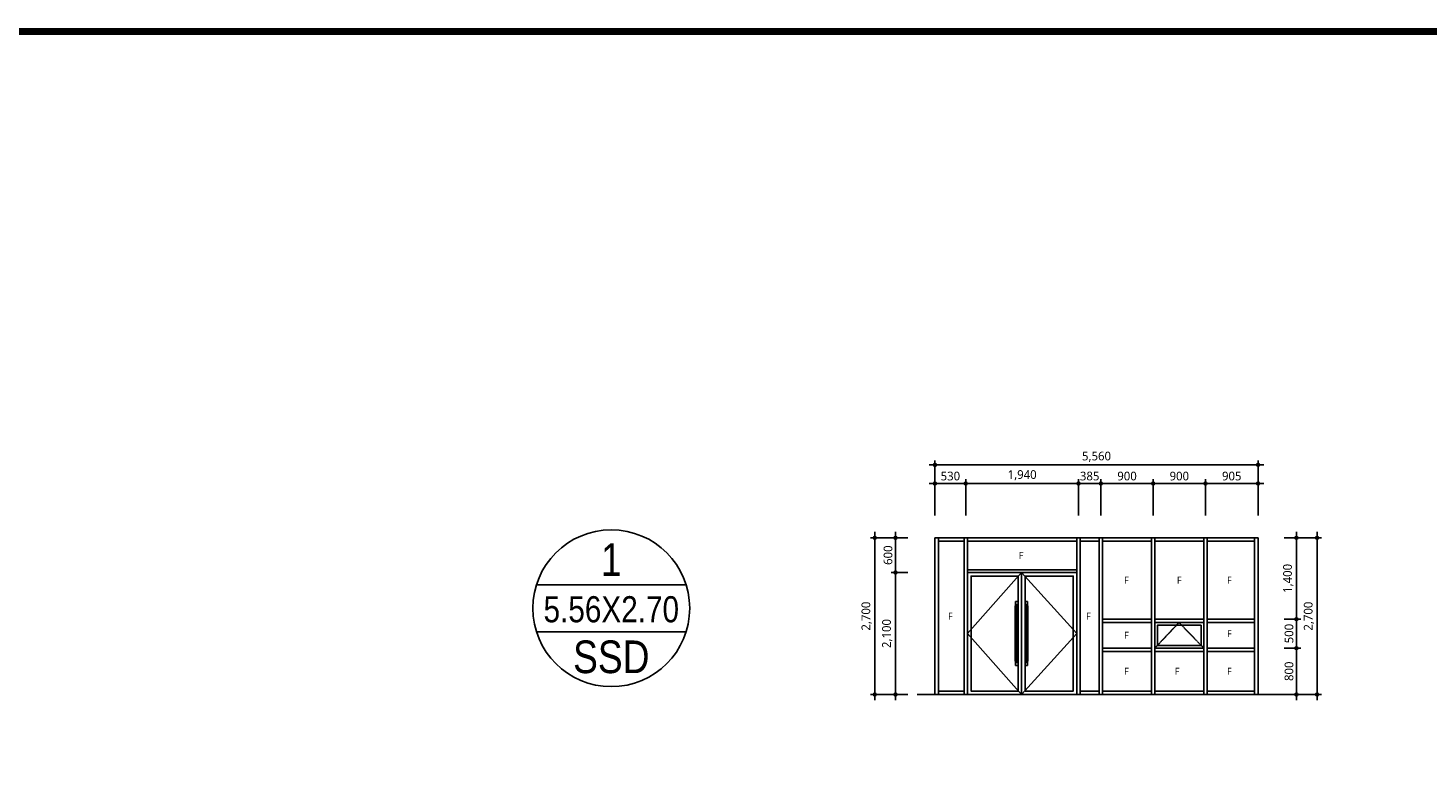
# Model space of a CAD drawing. Header units: millimetres. Extents: x 3445018 to 4174071, y -6064565 to -5122887.
# Tile 6 of 192: x 3683435 to 3707529, y -6031309 to -6018545. Entities that reach past the tile are written whole.
import ezdxf
from ezdxf.enums import TextEntityAlignment as Align

# ---------------------------------------------------------------- set-up
doc = ezdxf.new("R2010")
doc.units = ezdxf.units.MM
doc.header["$MEASUREMENT"] = 0
doc.linetypes.add('CEN', pattern=[66, 60, -2, 2, -2])
doc.linetypes.add('HIDDEN', pattern=[0.375, 0.25, -0.125])
doc.layers.get('0').update_dxf_attribs({"linetype": 'CONTINUOUS'})
doc.layers.get('DEFPOINTS').update_dxf_attribs({"linetype": 'CONTINUOUS'})
for name, color, linetype in [('3', 3, 'CONTINUOUS'), ('A_GE_FORM', 7, 'CONTINUOUS'), ('AA-DWXM-DOOR', 4, 'CONTINUOUS'), ('AA-DWXM-WIND', 4, 'CONTINUOUS'), ('AA-XXXX-CNTL', 1, 'CEN'), ('AA-XXXX-DIMS', 7, 'CONTINUOUS'), ('AA-XXXX-TEXT', 3, 'CONTINUOUS'), ('AA-XXXX-창호부호', 7, 'CONTINUOUS')]:
    doc.layers.add(name, color=color, linetype=linetype)
doc.styles.add('HAUD01', font='malgun.ttf')
doc.styles.add('맑은고딕', font='malgun.ttf')
doc.dimstyles.new('HAUD-외부(50)', dxfattribs={"dimscale": 50, "dimtxt": 3, "dimasz": 1, "dimexe": 1.5, "dimexo": 3, "dimgap": 1, "dimtad": 1, "dimdec": 0, "dimdsep": 46, "dimlunit": 6, "dimtxsty": 'HAUD01', "dimblk": 'DIMDOT', "dimcen": 2.5, "dimdle": 1.5, "dimclrd": 7, "dimclre": 7, "dimclrt": 3, "dimadec": 0, "dimazin": 0, "dimtfac": 1, "dimtdec": 0, "dimtix": 1, "dimtmove": 2, "dimatfit": 3, "dimfxl": 0, "dimtvp": 1, "dimtolj": 1, "dimtzin": 0, "dimarcsym": 0})

# ---------------------------------------------------------------- blocks, each defined once
blk = doc.blocks.new('DIMDOT')
blk.add_line((-2, 0), (2, 0))
blk.add_circle((0, 0), 0.5)
blk = doc.blocks.new('*D936')
at = {"layer": 'AA-XXXX-DIMS', "color": 7, "lineweight": -2, "transparency": 16777216}
for p, q in [((3703699, -6026942), (3703699, -6026317)), ((3704554, -6026392), (3703749, -6026392)), ((3704604, -6026942), (3704604, -6026317))]:
    blk.add_line(p, q, dxfattribs=at)
at = {"layer": 'DEFPOINTS', "color": 0, "transparency": 16777216}
for p in [(3703699, -6026392), (3703699, -6027092), (3704604, -6027092)]:
    blk.add_point(p, dxfattribs=at)
at = {"layer": 'AA-XXXX-DIMS', "color": 7, "lineweight": -2, "transparency": 16777216, "xscale": 50, "yscale": 50, "zscale": 50, "rotation": 180}
blk.add_blockref('DIMDOT', (3703699, -6026392), dxfattribs=at)
at = {"layer": 'AA-XXXX-DIMS', "color": 7, "lineweight": -2, "transparency": 16777216, "xscale": 50, "yscale": 50, "zscale": 50}
blk.add_blockref('DIMDOT', (3704604, -6026392), dxfattribs=at)
at = {"layer": 'AA-XXXX-DIMS', "color": 3, "transparency": 16777216, "insert": (3704151, -6026264), "char_height": 150, "attachment_point": 5, "style": 'HAUD01'}
blk.add_mtext('\\A1;905', dxfattribs=at)
blk = doc.blocks.new('*D937')
at = {"layer": 'AA-XXXX-DIMS', "color": 7, "lineweight": -2, "transparency": 16777216}
for p, q in [((3699044, -6026942), (3699044, -6025997)), ((3704554, -6026072), (3699094, -6026072)), ((3704604, -6026942), (3704604, -6025997))]:
    blk.add_line(p, q, dxfattribs=at)
at = {"layer": 'DEFPOINTS', "color": 0, "transparency": 16777216}
for p in [(3699044, -6026072), (3699044, -6027092), (3704604, -6027092)]:
    blk.add_point(p, dxfattribs=at)
at = {"layer": 'AA-XXXX-DIMS', "color": 7, "lineweight": -2, "transparency": 16777216, "xscale": 50, "yscale": 50, "zscale": 50, "rotation": 180}
blk.add_blockref('DIMDOT', (3699044, -6026072), dxfattribs=at)
at = {"layer": 'AA-XXXX-DIMS', "color": 7, "lineweight": -2, "transparency": 16777216, "xscale": 50, "yscale": 50, "zscale": 50}
blk.add_blockref('DIMDOT', (3704604, -6026072), dxfattribs=at)
at = {"layer": 'AA-XXXX-DIMS', "color": 3, "transparency": 16777216, "insert": (3701824, -6025932), "char_height": 150, "attachment_point": 5, "style": '맑은고딕'}
blk.add_mtext('\\A1;5,560', dxfattribs=at)
blk = doc.blocks.new('*D938')
at = {"layer": 'AA-XXXX-DIMS', "color": 7, "lineweight": -2, "transparency": 16777216}
for p, q in [((3702799, -6026942), (3702799, -6026317)), ((3703649, -6026392), (3702849, -6026392)), ((3703699, -6026942), (3703699, -6026317))]:
    blk.add_line(p, q, dxfattribs=at)
at = {"layer": 'DEFPOINTS', "color": 0, "transparency": 16777216}
for p in [(3702799, -6026392), (3702799, -6027092), (3703699, -6027092)]:
    blk.add_point(p, dxfattribs=at)
at = {"layer": 'AA-XXXX-DIMS', "color": 7, "lineweight": -2, "transparency": 16777216, "xscale": 50, "yscale": 50, "zscale": 50, "rotation": 180}
blk.add_blockref('DIMDOT', (3702799, -6026392), dxfattribs=at)
at = {"layer": 'AA-XXXX-DIMS', "color": 7, "lineweight": -2, "transparency": 16777216, "xscale": 50, "yscale": 50, "zscale": 50}
blk.add_blockref('DIMDOT', (3703699, -6026392), dxfattribs=at)
at = {"layer": 'AA-XXXX-DIMS', "color": 3, "transparency": 16777216, "insert": (3703249, -6026264), "char_height": 150, "attachment_point": 5, "style": 'HAUD01'}
blk.add_mtext('\\A1;900', dxfattribs=at)
blk = doc.blocks.new('*D939')
at = {"layer": 'AA-XXXX-DIMS', "color": 7, "lineweight": -2, "transparency": 16777216}
for p, q in [((3701899, -6026942), (3701899, -6026317)), ((3702749, -6026392), (3701949, -6026392)), ((3702799, -6026942), (3702799, -6026317))]:
    blk.add_line(p, q, dxfattribs=at)
at = {"layer": 'DEFPOINTS', "color": 0, "transparency": 16777216}
for p in [(3701899, -6026392), (3701899, -6027092), (3702799, -6027092)]:
    blk.add_point(p, dxfattribs=at)
at = {"layer": 'AA-XXXX-DIMS', "color": 7, "lineweight": -2, "transparency": 16777216, "xscale": 50, "yscale": 50, "zscale": 50, "rotation": 180}
blk.add_blockref('DIMDOT', (3701899, -6026392), dxfattribs=at)
at = {"layer": 'AA-XXXX-DIMS', "color": 7, "lineweight": -2, "transparency": 16777216, "xscale": 50, "yscale": 50, "zscale": 50}
blk.add_blockref('DIMDOT', (3702799, -6026392), dxfattribs=at)
at = {"layer": 'AA-XXXX-DIMS', "color": 3, "transparency": 16777216, "insert": (3702349, -6026264), "char_height": 150, "attachment_point": 5, "style": 'HAUD01'}
blk.add_mtext('\\A1;900', dxfattribs=at)
blk = doc.blocks.new('*D940')
at = {"layer": 'AA-XXXX-DIMS', "color": 7, "lineweight": -2, "transparency": 16777216}
for p, q in [((3701464, -6026392), (3701414, -6026392)), ((3701514, -6026942), (3701514, -6026317)), ((3701899, -6026392), (3701514, -6026392)), ((3701899, -6026942), (3701899, -6026317)), ((3701949, -6026392), (3701999, -6026392))]:
    blk.add_line(p, q, dxfattribs=at)
at = {"layer": 'DEFPOINTS', "color": 0, "transparency": 16777216}
for p in [(3701514, -6026392), (3701514, -6027092), (3701899, -6027092)]:
    blk.add_point(p, dxfattribs=at)
at = {"layer": 'AA-XXXX-DIMS', "color": 7, "lineweight": -2, "transparency": 16777216, "xscale": 50, "yscale": 50, "zscale": 50}
blk.add_blockref('DIMDOT', (3701514, -6026392), dxfattribs=at)
at = {"layer": 'AA-XXXX-DIMS', "color": 7, "lineweight": -2, "transparency": 16777216, "xscale": 50, "yscale": 50, "zscale": 50, "rotation": 180}
blk.add_blockref('DIMDOT', (3701899, -6026392), dxfattribs=at)
at = {"layer": 'AA-XXXX-DIMS', "color": 3, "transparency": 16777216, "insert": (3701706, -6026264), "char_height": 150, "attachment_point": 5, "style": 'HAUD01'}
blk.add_mtext('\\A1;385', dxfattribs=at)
blk = doc.blocks.new('*D941')
at = {"layer": 'AA-XXXX-DIMS', "color": 7, "lineweight": -2, "transparency": 16777216}
for p, q in [((3699574, -6026942), (3699574, -6026317)), ((3701464, -6026392), (3699624, -6026392)), ((3701514, -6026942), (3701514, -6026317))]:
    blk.add_line(p, q, dxfattribs=at)
at = {"layer": 'DEFPOINTS', "color": 0, "transparency": 16777216}
for p in [(3699574, -6026392), (3699574, -6027092), (3701514, -6027092)]:
    blk.add_point(p, dxfattribs=at)
at = {"layer": 'AA-XXXX-DIMS', "color": 7, "lineweight": -2, "transparency": 16777216, "xscale": 50, "yscale": 50, "zscale": 50, "rotation": 180}
blk.add_blockref('DIMDOT', (3699574, -6026392), dxfattribs=at)
at = {"layer": 'AA-XXXX-DIMS', "color": 7, "lineweight": -2, "transparency": 16777216, "xscale": 50, "yscale": 50, "zscale": 50}
blk.add_blockref('DIMDOT', (3701514, -6026392), dxfattribs=at)
at = {"layer": 'AA-XXXX-DIMS', "color": 3, "transparency": 16777216, "insert": (3700544, -6026251), "char_height": 150, "attachment_point": 5, "style": 'HAUD01'}
blk.add_mtext('\\A1;1,940', dxfattribs=at)
blk = doc.blocks.new('*D942')
at = {"layer": 'AA-XXXX-DIMS', "color": 7, "lineweight": -2, "transparency": 16777216}
for p, q in [((3699044, -6026942), (3699044, -6026317)), ((3699524, -6026392), (3699094, -6026392)), ((3699574, -6026942), (3699574, -6026317))]:
    blk.add_line(p, q, dxfattribs=at)
at = {"layer": 'DEFPOINTS', "color": 0, "transparency": 16777216}
for p in [(3699044, -6026392), (3699044, -6027092), (3699574, -6027092)]:
    blk.add_point(p, dxfattribs=at)
at = {"layer": 'AA-XXXX-DIMS', "color": 7, "lineweight": -2, "transparency": 16777216, "xscale": 50, "yscale": 50, "zscale": 50, "rotation": 180}
blk.add_blockref('DIMDOT', (3699044, -6026392), dxfattribs=at)
at = {"layer": 'AA-XXXX-DIMS', "color": 7, "lineweight": -2, "transparency": 16777216, "xscale": 50, "yscale": 50, "zscale": 50}
blk.add_blockref('DIMDOT', (3699574, -6026392), dxfattribs=at)
at = {"layer": 'AA-XXXX-DIMS', "color": 3, "transparency": 16777216, "insert": (3699309, -6026264), "char_height": 150, "attachment_point": 5, "style": 'HAUD01'}
blk.add_mtext('\\A1;530', dxfattribs=at)
blk = doc.blocks.new('*D943')
at = {"layer": 'AA-XXXX-DIMS', "color": 7, "lineweight": -2, "transparency": 16777216}
for p, q in [((3698308, -6027326), (3697933, -6027326)), ((3698008, -6027376), (3698008, -6029976)), ((3698308, -6030026), (3697933, -6030026))]:
    blk.add_line(p, q, dxfattribs=at)
at = {"layer": 'DEFPOINTS', "color": 0, "transparency": 16777216}
for p in [(3698458, -6027326), (3698008, -6030026), (3698458, -6030026)]:
    blk.add_point(p, dxfattribs=at)
at = {"layer": 'AA-XXXX-DIMS', "color": 7, "lineweight": -2, "transparency": 16777216, "xscale": 50, "yscale": 50, "zscale": 50}
for p, rotation in [((3698008, -6027326), 90), ((3698008, -6030026), 270)]:
    blk.add_blockref('DIMDOT', p, dxfattribs=dict(at, rotation=rotation))
at = {"layer": 'AA-XXXX-DIMS', "color": 3, "transparency": 16777216, "insert": (3697868, -6028676), "char_height": 150, "attachment_point": 5, "rotation": 90, "style": '맑은고딕'}
blk.add_mtext('\\A1;2,700', dxfattribs=at)
blk = doc.blocks.new('*D944')
at = {"layer": 'AA-XXXX-DIMS', "color": 7, "lineweight": -2, "transparency": 16777216}
for p, q in [((3698576, -6027926), (3698289, -6027926)), ((3698364, -6027976), (3698364, -6029976)), ((3698576, -6030026), (3698289, -6030026))]:
    blk.add_line(p, q, dxfattribs=at)
at = {"layer": 'DEFPOINTS', "color": 0, "transparency": 16777216}
for p in [(3698726, -6027926), (3698364, -6030026), (3698726, -6030026)]:
    blk.add_point(p, dxfattribs=at)
at = {"layer": 'AA-XXXX-DIMS', "color": 7, "lineweight": -2, "transparency": 16777216, "xscale": 50, "yscale": 50, "zscale": 50}
for p, rotation in [((3698364, -6027926), 90), ((3698364, -6030026), 270)]:
    blk.add_blockref('DIMDOT', p, dxfattribs=dict(at, rotation=rotation))
at = {"layer": 'AA-XXXX-DIMS', "color": 3, "transparency": 16777216, "insert": (3698223, -6028976), "char_height": 150, "attachment_point": 5, "rotation": 90, "style": '맑은고딕'}
blk.add_mtext('\\A1;2,100', dxfattribs=at)
blk = doc.blocks.new('*D945')
at = {"layer": 'AA-XXXX-DIMS', "color": 7, "lineweight": -2, "transparency": 16777216}
for p, q in [((3698576, -6027326), (3698289, -6027326)), ((3698364, -6027876), (3698364, -6027376)), ((3698576, -6027926), (3698289, -6027926))]:
    blk.add_line(p, q, dxfattribs=at)
at = {"layer": 'DEFPOINTS', "color": 0, "transparency": 16777216}
for p in [(3698364, -6027326), (3698726, -6027326), (3698726, -6027926)]:
    blk.add_point(p, dxfattribs=at)
at = {"layer": 'AA-XXXX-DIMS', "color": 7, "lineweight": -2, "transparency": 16777216, "xscale": 50, "yscale": 50, "zscale": 50}
for p, rotation in [((3698364, -6027326), 90), ((3698364, -6027926), 270)]:
    blk.add_blockref('DIMDOT', p, dxfattribs=dict(at, rotation=rotation))
at = {"layer": 'AA-XXXX-DIMS', "color": 3, "transparency": 16777216, "insert": (3698236, -6027626), "char_height": 150, "attachment_point": 5, "rotation": 90, "style": '맑은고딕'}
blk.add_mtext('\\A1;600', dxfattribs=at)
blk = doc.blocks.new('*D946')
at = {"layer": 'AA-XXXX-DIMS', "color": 7, "lineweight": -2, "transparency": 16777216}
for p, q in [((3705320, -6027326), (3705695, -6027326)), ((3705620, -6027376), (3705620, -6029976)), ((3705320, -6030026), (3705695, -6030026))]:
    blk.add_line(p, q, dxfattribs=at)
at = {"layer": 'DEFPOINTS', "color": 0, "transparency": 16777216}
for p in [(3705170, -6027326), (3705170, -6030026), (3705620, -6030026)]:
    blk.add_point(p, dxfattribs=at)
at = {"layer": 'AA-XXXX-DIMS', "color": 7, "lineweight": -2, "transparency": 16777216, "xscale": 50, "yscale": 50, "zscale": 50}
for p, rotation in [((3705620, -6027326), 90), ((3705620, -6030026), 270)]:
    blk.add_blockref('DIMDOT', p, dxfattribs=dict(at, rotation=rotation))
at = {"layer": 'AA-XXXX-DIMS', "color": 3, "transparency": 16777216, "insert": (3705480, -6028676), "char_height": 150, "attachment_point": 5, "rotation": 90, "style": '맑은고딕'}
blk.add_mtext('\\A1;2,700', dxfattribs=at)
blk = doc.blocks.new('*D947')
at = {"layer": 'AA-XXXX-DIMS', "color": 7, "lineweight": -2, "transparency": 16777216}
for p, q in [((3705052, -6029226), (3705339, -6029226)), ((3705264, -6029276), (3705264, -6029976)), ((3705052, -6030026), (3705339, -6030026))]:
    blk.add_line(p, q, dxfattribs=at)
at = {"layer": 'DEFPOINTS', "color": 0, "transparency": 16777216}
for p in [(3704902, -6029226), (3704902, -6030026), (3705264, -6030026)]:
    blk.add_point(p, dxfattribs=at)
at = {"layer": 'AA-XXXX-DIMS', "color": 7, "lineweight": -2, "transparency": 16777216, "xscale": 50, "yscale": 50, "zscale": 50}
for p, rotation in [((3705264, -6029226), 90), ((3705264, -6030026), 270)]:
    blk.add_blockref('DIMDOT', p, dxfattribs=dict(at, rotation=rotation))
at = {"layer": 'AA-XXXX-DIMS', "color": 3, "transparency": 16777216, "insert": (3705137, -6029626), "char_height": 150, "attachment_point": 5, "rotation": 90, "style": '맑은고딕'}
blk.add_mtext('\\A1;800', dxfattribs=at)
blk = doc.blocks.new('*D948')
at = {"layer": 'AA-XXXX-DIMS', "color": 7, "lineweight": -2, "transparency": 16777216}
for p, q in [((3705052, -6027326), (3705339, -6027326)), ((3705264, -6028676), (3705264, -6027376)), ((3705052, -6028726), (3705339, -6028726))]:
    blk.add_line(p, q, dxfattribs=at)
at = {"layer": 'DEFPOINTS', "color": 0, "transparency": 16777216}
for p in [(3704902, -6027326), (3705264, -6027326), (3704902, -6028726)]:
    blk.add_point(p, dxfattribs=at)
at = {"layer": 'AA-XXXX-DIMS', "color": 7, "lineweight": -2, "transparency": 16777216, "xscale": 50, "yscale": 50, "zscale": 50}
for p, rotation in [((3705264, -6027326), 90), ((3705264, -6028726), 270)]:
    blk.add_blockref('DIMDOT', p, dxfattribs=dict(at, rotation=rotation))
at = {"layer": 'AA-XXXX-DIMS', "color": 3, "transparency": 16777216, "insert": (3705124, -6028026), "char_height": 150, "attachment_point": 5, "rotation": 90, "style": '맑은고딕'}
blk.add_mtext('\\A1;1,400', dxfattribs=at)
blk = doc.blocks.new('*D949')
at = {"layer": 'AA-XXXX-DIMS', "color": 7, "lineweight": -2, "transparency": 16777216}
for p, q in [((3705052, -6028726), (3705339, -6028726)), ((3705264, -6029176), (3705264, -6028776)), ((3705052, -6029226), (3705339, -6029226))]:
    blk.add_line(p, q, dxfattribs=at)
at = {"layer": 'DEFPOINTS', "color": 0, "transparency": 16777216}
for p in [(3704902, -6028726), (3705264, -6028726), (3704902, -6029226)]:
    blk.add_point(p, dxfattribs=at)
at = {"layer": 'AA-XXXX-DIMS', "color": 7, "lineweight": -2, "transparency": 16777216, "xscale": 50, "yscale": 50, "zscale": 50}
for p, rotation in [((3705264, -6028726), 90), ((3705264, -6029226), 270)]:
    blk.add_blockref('DIMDOT', p, dxfattribs=dict(at, rotation=rotation))
at = {"layer": 'AA-XXXX-DIMS', "color": 3, "transparency": 16777216, "insert": (3705137, -6028976), "char_height": 150, "attachment_point": 5, "rotation": 90, "style": '맑은고딕'}
blk.add_mtext('\\A1;500', dxfattribs=at)
blk = doc.blocks.new('sheet _서영')
at = {"layer": 'A_GE_FORM', "const_width": 1.5}
blk.add_lwpolyline([(-361868.49, -1059038.93), (-362670.49, -1059038.93), (-362670.49, -1058483.93), (-361868.49, -1058483.93)], close=True, dxfattribs=at)
blk = doc.blocks.new('창호부호_수정')
at = {"layer": 'AA-XXXX-창호부호'}
for p, q in [((-1717, 540), (1717, 540)), ((-1717, -540), (1717, -540))]:
    blk.add_line(p, q, dxfattribs=at)
blk.add_circle((0, 0), 1800, dxfattribs=at)
at = {"layer": 'AA-XXXX-창호부호', "color": 3, "width": 0.85}
for tag, p in [('NO', (0, 1116)), ('창호', (0, -1116))]:
    blk.add_attdef(tag, text='', height=750, dxfattribs=at).set_placement(p, align=Align.MIDDLE_CENTER)
at = {"layer": 'AA-XXXX-창호부호', "color": 4, "width": 0.85}
blk.add_attdef('규격', text='', height=750, dxfattribs=at).set_placement((0, -24), align=Align.MIDDLE_CENTER)

msp = doc.modelspace()

# ---------------------------------------------------------------- linework, layer by layer
at = {"layer": 'AA-DWXM-DOOR'}
for p, q in [((3704603.902, -6027325.825), (3699043.902, -6027325.825)), ((3699043.902, -6030025.825), (3699043.902, -6027325.825)), ((3699103.902, -6030025.825), (3699103.902, -6027325.825)), ((3699543.902, -6027385.825), (3699103.902, -6027385.825)), ((3699543.902, -6030025.825), (3699543.902, -6027325.825)), ((3699603.902, -6030025.825), (3699603.902, -6027325.825)), ((3701483.902, -6027385.825), (3699603.902, -6027385.825)), ((3701483.902, -6030025.825), (3701483.902, -6027325.825)), ((3701543.902, -6030025.825), (3701543.902, -6027325.825)), ((3701868.902, -6027385.825), (3701543.902, -6027385.825)), ((3701868.902, -6030025.825), (3701868.902, -6027325.825)), ((3701928.902, -6030025.825), (3701928.902, -6027325.825)), ((3702768.902, -6027385.825), (3701928.902, -6027385.825)), ((3702768.902, -6030025.825), (3702768.902, -6027325.825)), ((3702828.902, -6030025.825), (3702828.902, -6027325.825)), ((3703668.902, -6027385.825), (3702828.902, -6027385.825)), ((3703668.902, -6030025.825), (3703668.902, -6027325.825)), ((3703728.902, -6030025.825), (3703728.902, -6027325.825)), ((3704543.902, -6027385.825), (3703728.902, -6027385.825)), ((3704543.902, -6030025.825), (3704543.902, -6027325.825)), ((3704603.902, -6030025.825), (3704603.902, -6027325.825)), ((3701483.902, -6027875.825), (3699603.902, -6027875.825)), ((3701483.902, -6027925.825), (3699603.902, -6027925.825)), ((3700533.902, -6027925.825), (3700533.902, -6030025.825)), ((3700423.902, -6028500.825), (3700423.902, -6029450.825)), ((3700423.902, -6028500.825), (3700453.902, -6028500.825)), ((3700428.902, -6028500.825), (3700428.902, -6028425.825)), ((3700473.902, -6028425.825), (3700428.902, -6028425.825)), ((3700448.902, -6028475.825), (3700448.902, -6028500.825)), ((3700473.902, -6028475.825), (3700448.902, -6028475.825)), ((3700453.902, -6028500.825), (3700453.902, -6029450.825)), ((3700473.902, -6028475.825), (3700473.902, -6028425.825)), ((3700593.902, -6028475.825), (3700593.902, -6028425.825)), ((3700593.902, -6028425.825), (3700638.902, -6028425.825)), ((3700593.902, -6028475.825), (3700618.902, -6028475.825)), ((3700613.902, -6028500.825), (3700613.902, -6029450.825)), ((3700643.902, -6028500.825), (3700613.902, -6028500.825)), ((3700618.902, -6028475.825), (3700618.902, -6028500.825)), ((3700638.902, -6028500.825), (3700638.902, -6028425.825)), ((3700643.902, -6028500.825), (3700643.902, -6029450.825)), ((3702768.902, -6028725.825), (3701928.902, -6028725.825)), ((3702768.902, -6028785.825), (3701928.902, -6028785.825)), ((3703668.902, -6028725.825), (3702828.902, -6028725.825)), ((3703668.902, -6028785.825), (3702828.902, -6028785.825)), ((3704543.902, -6028725.825), (3703728.902, -6028725.825)), ((3704543.902, -6028785.825), (3703728.902, -6028785.825)), ((3702768.902, -6029225.825), (3701928.902, -6029225.825)), ((3702768.902, -6029285.825), (3701928.902, -6029285.825)), ((3703668.902, -6029225.825), (3702828.902, -6029225.825)), ((3703668.902, -6029285.825), (3702828.902, -6029285.825)), ((3704543.902, -6029225.825), (3703728.902, -6029225.825)), ((3704543.902, -6029285.825), (3703728.902, -6029285.825)), ((3700423.902, -6029450.825), (3700453.902, -6029450.825)), ((3700428.902, -6029450.825), (3700428.902, -6029525.825)), ((3700473.902, -6029525.825), (3700428.902, -6029525.825)), ((3700448.902, -6029475.825), (3700448.902, -6029450.825)), ((3700473.902, -6029475.825), (3700448.902, -6029475.825)), ((3700473.902, -6029475.825), (3700473.902, -6029525.825)), ((3700593.902, -6029475.825), (3700593.902, -6029525.825)), ((3700593.902, -6029475.825), (3700618.902, -6029475.825)), ((3700593.902, -6029525.825), (3700638.902, -6029525.825)), ((3700643.902, -6029450.825), (3700613.902, -6029450.825)), ((3700618.902, -6029475.825), (3700618.902, -6029450.825)), ((3700638.902, -6029450.825), (3700638.902, -6029525.825)), ((3704603.902, -6030025.825), (3699043.902, -6030025.825)), ((3699543.902, -6029965.825), (3699103.902, -6029965.825)), ((3701868.902, -6029965.825), (3701543.902, -6029965.825)), ((3702768.902, -6029965.825), (3701928.902, -6029965.825)), ((3703668.902, -6029965.825), (3702828.902, -6029965.825)), ((3704543.902, -6029965.825), (3703728.902, -6029965.825))]:
    msp.add_line(p, q, dxfattribs=at)
for points in [[(3700473.902, -6029965.825), (3699663.902, -6029965.825), (3699663.902, -6027985.825), (3700473.902, -6027985.825)], [(3700593.902, -6029965.825), (3701423.902, -6029965.825), (3701423.902, -6027985.825), (3700593.902, -6027985.825)]]:
    msp.add_lwpolyline(points, close=True, dxfattribs=at)
at = {"layer": 'AA-DWXM-WIND', "color": 250, "linetype": 'HIDDEN'}
msp.add_lwpolyline([(3703668.902, -6029225.825), (3703243.902, -6028785.825), (3702828.902, -6029225.825)], dxfattribs=at)
at = {"layer": 'AA-DWXM-WIND', "color": 5}
msp.add_lwpolyline([(3703623.902, -6028830.825), (3702873.902, -6028830.825), (3702873.902, -6029180.825), (3703623.902, -6029180.825)], close=True, dxfattribs=at)
at = {"layer": 'AA-XXXX-CNTL', "color": 1, "linetype": 'Continuous'}
msp.add_line((3705318.838, -6030025.825), (3698738.838, -6030025.825), dxfattribs=at)
at = {"layer": 'AA-XXXX-CNTL', "linetype": 'Continuous'}
for points in [[(3700533.902, -6027925.825), (3699603.902, -6028975.825), (3700533.902, -6030025.825)], [(3700533.902, -6027925.825), (3701483.902, -6028975.825), (3700533.902, -6030025.825)]]:
    msp.add_lwpolyline(points, dxfattribs=at)

# ---------------------------------------------------------------- block references
at = {"layer": '3', "xscale": 80, "yscale": 80, "zscale": 80}
msp.add_blockref('sheet _서영', (32684555.898, 78660109.365), dxfattribs=at)
at = {"layer": 'AA-XXXX-창호부호'}
ref = msp.add_blockref('창호부호_수정', (3693473.099, -6028539.74), dxfattribs=dict(at, xscale=0.75, yscale=0.75, zscale=0.75))
ref.add_attrib('NO', '1', dxfattribs={"color": 3, "height": 562.5, "width": 0.85}).set_placement((3693473.099, -6027702.74), align=Align.MIDDLE_CENTER)
ref.add_attrib('규격', '5.56X2.70', dxfattribs={"color": 4, "height": 450, "width": 0.85}).set_placement((3693473.099, -6028557.532), align=Align.MIDDLE_CENTER)
ref.add_attrib('창호', 'SSD', dxfattribs={"color": 3, "height": 562.5, "width": 0.85}).set_placement((3693473.099, -6029376.74), align=Align.MIDDLE_CENTER)

# ---------------------------------------------------------------- texts
at = {"layer": 'AA-XXXX-TEXT', "style": 'HAUD01'}
for p in [(3700525.016, -6027630.825), (3702339.724, -6028055.825), (3703247.33, -6028055.825), (3704109.844, -6028055.825), (3699308.348, -6028675.825), (3701685.234, -6028675.825), (3702339.724, -6029005.825), (3704109.844, -6028978.118), (3702339.724, -6029625.825), (3703211.747, -6029625.825), (3704109.844, -6029625.825)]:
    msp.add_text('F', height=120, dxfattribs=at).set_placement(p, align=Align.MIDDLE_CENTER)

# ---------------------------------------------------------------- dimensions: what is measured, and where the dimension line sits
at = {"layer": 'AA-XXXX-DIMS'}
for base, p1, p2, angle, override, picture, middle in [((3699043.902, -6026071.847), (3704603.902, -6027091.847), (3699043.902, -6027091.847), 180, {"dimtxsty": '맑은고딕'}, '*D937', (3701823.902, -6025931.765)), ((3698007.764, -6030025.825), (3698457.764, -6027325.825), (3698457.764, -6030025.825), 90, {"dimtxsty": '맑은고딕', "dimtmove": 0}, '*D943', (3697867.682, -6028675.825)), ((3698363.764, -6027325.825), (3698725.8, -6027925.825), (3698725.8, -6027325.825), 90, {"dimtxsty": '맑은고딕'}, '*D945', (3698236.267, -6027625.825)), ((3705264.431, -6027325.825), (3704902.395, -6028725.825), (3704902.395, -6027325.825), 90, {"dimtxsty": '맑은고딕'}, '*D948', (3705123.942, -6028025.825)), ((3705620.431, -6030025.825), (3705170.431, -6027325.825), (3705170.431, -6030025.825), 90, {"dimtxsty": '맑은고딕', "dimtmove": 0}, '*D946', (3705480.349, -6028675.825)), ((3698363.764, -6030025.825), (3698725.8, -6027925.825), (3698725.8, -6030025.825), 270, {"dimtxsty": '맑은고딕'}, '*D944', (3698223.274, -6028975.825)), ((3705264.431, -6028725.825), (3704902.395, -6029225.825), (3704902.395, -6028725.825), 90, {"dimtxsty": '맑은고딕'}, '*D949', (3705136.934, -6028975.825)), ((3705264.431, -6030025.825), (3704902.395, -6029225.825), (3704902.395, -6030025.825), 270, {"dimtxsty": '맑은고딕'}, '*D947', (3705136.934, -6029625.825))]:
    dim = msp.add_linear_dim(base=base, p1=p1, p2=p2, angle=angle, dimstyle='HAUD-외부(50)', override=override, dxfattribs=at)
    dim.commit()
    dim.dimension.update_dxf_attribs({"geometry": picture, "text_midpoint": middle})
for base, p1, p2, picture, middle in [((3699043.902, -6026391.847), (3699573.902, -6027091.847), (3699043.902, -6027091.847), '*D942', (3699308.902, -6026264.35)), ((3699573.902, -6026391.847), (3701513.902, -6027091.847), (3699573.902, -6027091.847), '*D941', (3700543.902, -6026251.358)), ((3701513.902, -6026391.847), (3701898.902, -6027091.847), (3701513.902, -6027091.847), '*D940', (3701706.402, -6026264.35)), ((3701898.902, -6026391.847), (3702798.902, -6027091.847), (3701898.902, -6027091.847), '*D939', (3702348.902, -6026264.35)), ((3702798.902, -6026391.847), (3703698.902, -6027091.847), (3702798.902, -6027091.847), '*D938', (3703248.902, -6026264.35)), ((3703698.902, -6026391.847), (3704603.902, -6027091.847), (3703698.902, -6027091.847), '*D936', (3704151.402, -6026264.35))]:
    dim = msp.add_linear_dim(base=base, p1=p1, p2=p2, angle=180, dimstyle='HAUD-외부(50)', dxfattribs=at)
    dim.commit()
    dim.dimension.update_dxf_attribs({"geometry": picture, "text_midpoint": middle})

doc.saveas('drawing.dxf')
